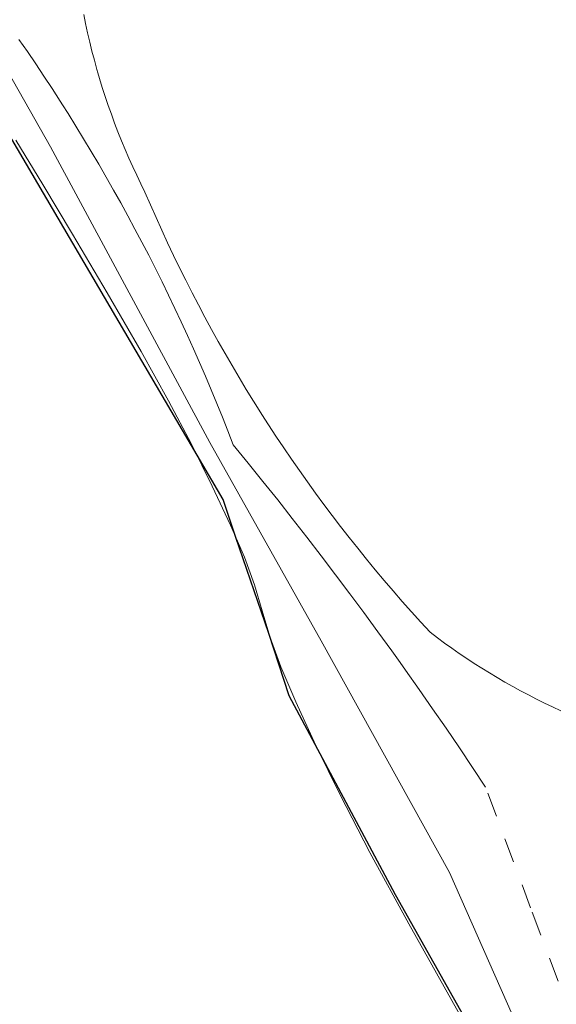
# Model space of a CAD drawing. Extents: x 39508475 to 39522402, y 3783947 to 3795549.
# Tile 191 of 256: x 39518582 to 39518604, y 3790618 to 3790658. Entities that reach past the tile are written whole.
import ezdxf

# ---------------------------------------------------------------- set-up
doc = ezdxf.new("R2010")
doc.units = 0
doc.linetypes.add('X0', pattern=[4, 3, -1])
doc.linetypes.add('X6', pattern=[2, 1, -1])
for name, color, linetype in [('DLSS', 4, 'CONTINUOUS'), ('JCDL_ZBM', 3, 'CONTINUOUS'), ('SXSS', 5, 'CONTINUOUS')]:
    doc.layers.add(name, color=color, linetype=linetype)
for name, color, linetype, lineweight in [('JCDL_SXM', 5, 'CONTINUOUS', 0), ('JCDL_ZBX', 3, 'CONTINUOUS', 0), ('JCDL_ZBX_F', 7, 'CONTINUOUS', 0)]:
    doc.layers.add(name, color=color, linetype=linetype, lineweight=lineweight)
doc.linetypes.add('10422', pattern='A,2,[150,AAA.SHX,S=1,R=0,X=0,Y=1],2,[177,AAA.SHX,S=1,R=0,X=0,Y=0.8],1e-09', length=4)
doc.linetypes.add('X49', pattern='A,0,[5,symbolt.shx,S=1,R=0,X=0,Y=0],-10', length=10)

msp = doc.modelspace()

# ---------------------------------------------------------------- linework, layer by layer
at = {"layer": 'DLSS', "color": 114, "linetype": 'X49', "lineweight": 0, "true_color": 0x009944}
msp.add_lwpolyline([(39518542.19866, 3790701.86935), (39518548.31842, 3790695.42232), (39518551.85284, 3790691.42974), (39518553.75096, 3790689.43345), (39518557.05629, 3790684.65544), (39518560.85252, 3790679.48472), (39518564.09239, 3790675.65577), (39518570.44126, 3790668.75056), (39518573.97568, 3790665.44523), (39518578.09917, 3790660.1436), (39518581.01178, 3790656.34739), (39518583.17171, 3790652.55116), (39518589.6842, 3790640.47523), (39518594.23311, 3790632.3919), (39518599.46929, 3790622.93405), (39518603.42915, 3790613.96712)], dxfattribs=at)
at = {"layer": 'DLSS', "color": 114, "linetype": 'X0', "lineweight": 0, "true_color": 0x009944}
msp.add_lwpolyline([(39518604.00972, 3790629.53505), (39518603.67676, 3790629.68854), (39518603.34592, 3790629.84653), (39518603.01726, 3790630.00899), (39518602.69082, 3790630.1759), (39518602.36669, 3790630.34722), (39518602.0449, 3790630.52292), (39518601.72553, 3790630.70297), (39518601.40864, 3790630.88735), (39518601.09427, 3790631.076), (39518600.78249, 3790631.2689), (39518600.47336, 3790631.46601), (39518600.16693, 3790631.66731), (39518599.86326, 3790631.87274), (39518599.56241, 3790632.08227), (39518599.26443, 3790632.29586), (39518598.96937, 3790632.51348), (39518598.67755, 3790632.73541), (39518598.29364, 3790633.1515), (39518597.91388, 3790633.57137), (39518597.53798, 3790633.99471), (39518597.16597, 3790634.42146), (39518596.79788, 3790634.85161), (39518596.43375, 3790635.2851), (39518596.07359, 3790635.72191), (39518595.71745, 3790636.162), (39518595.36535, 3790636.60532), (39518595.01733, 3790637.05186), (39518594.6734, 3790637.50155), (39518594.33361, 3790637.95438), (39518593.99797, 3790638.4103), (39518593.66652, 3790638.86927), (39518593.33929, 3790639.33126), (39518593.0163, 3790639.79622), (39518592.69757, 3790640.26411), (39518592.38314, 3790640.73491), (39518592.07304, 3790641.20856), (39518591.80648, 3790641.6242), (39518591.76728, 3790641.68503), (39518591.46589, 3790642.16428), (39518591.16891, 3790642.64627), (39518590.87635, 3790643.13096), (39518590.58823, 3790643.6183), (39518590.30459, 3790644.10826), (39518590.02545, 3790644.60079), (39518589.75082, 3790645.09586), (39518589.48074, 3790645.59343), (39518589.21522, 3790646.09344), (39518588.95429, 3790646.59586), (39518588.69797, 3790647.10065), (39518588.44628, 3790647.60776), (39518588.19924, 3790648.11716), (39518587.95687, 3790648.6288), (39518587.7192, 3790649.14263), (39518587.48624, 3790649.65862), (39518587.25801, 3790650.17672), (39518587.03493, 3790650.69705), (39518586.86266, 3790651.04143), (39518586.69554, 3790651.38834), (39518586.5332, 3790651.73752), (39518586.37568, 3790652.08889), (39518586.223, 3790652.44239), (39518586.07519, 3790652.79796), (39518585.93227, 3790653.15553), (39518585.79429, 3790653.51503), (39518585.66126, 3790653.87639), (39518585.53321, 3790654.23954), (39518585.41016, 3790654.60442), (39518585.29213, 3790654.97095), (39518585.17915, 3790655.33907), (39518585.11342, 3790655.56356), (39518585.07124, 3790655.70871), (39518584.96842, 3790656.0798), (39518584.87071, 3790656.45226), (39518584.77813, 3790656.82603), (39518584.69069, 3790657.20104), (39518584.60842, 3790657.57722), (39518584.53175, 3790657.95457)], dxfattribs=at)
at = {"layer": 'DLSS', "linetype": 'X6', "lineweight": 0}
msp.add_lwpolyline([(39518603.897, 3790618.50001), (39518602.77829, 3790621.48824), (39518600.94099, 3790626.417), (39518600.4072, 3790627.22082), (39518599.86841, 3790628.0213), (39518599.32501, 3790628.81866), (39518598.77702, 3790629.61288), (39518598.22447, 3790630.40393), (39518597.66738, 3790631.19178), (39518597.447, 3790631.50001), (39518597.10575, 3790631.97641), (39518596.53961, 3790632.75779), (39518595.96898, 3790633.5359), (39518595.39388, 3790634.31071), (39518594.81432, 3790635.08219), (39518594.23033, 3790635.85032), (39518593.64193, 3790636.61507), (39518593.04913, 3790637.37642), (39518592.45195, 3790638.13434), (39518591.85041, 3790638.88881), (39518591.24454, 3790639.6398), (39518590.634, 3790640.387), (39518590.41634, 3790640.95168), (39518590.1939, 3790641.5145), (39518589.96706, 3790642.07556), (39518589.73583, 3790642.63482), (39518589.50023, 3790643.19226), (39518589.26026, 3790643.74783), (39518589.01595, 3790644.3015), (39518588.7673, 3790644.85324), (39518588.51435, 3790645.40302), (39518588.25709, 3790645.9508), (39518587.99555, 3790646.49654), (39518587.72974, 3790647.04022), (39518587.45967, 3790647.58181), (39518587.18538, 3790648.12125), (39518586.90686, 3790648.65854), (39518586.62415, 3790649.19362), (39518586.33725, 3790649.72647), (39518586.04618, 3790650.25706), (39518585.75097, 3790650.78535), (39518585.45162, 3790651.31131), (39518585.14817, 3790651.83491), (39518584.84062, 3790652.35612), (39518584.52899, 3790652.8749), (39518584.21331, 3790653.39122), (39518583.8936, 3790653.90506), (39518583.669, 3790654.26), (39518583.56987, 3790654.41637), (39518583.24214, 3790654.92513), (39518582.91044, 3790655.43131), (39518582.57478, 3790655.93487), (39518582.23518, 3790656.43579), (39518581.89168, 3790656.93403)], dxfattribs=at)
at = {"layer": 'DLSS', "linetype": 'Continuous', "lineweight": 0}
msp.add_lwpolyline([(39518581.76057, 3790652.81765), (39518582.86934, 3790651.00912), (39518584.07979, 3790648.98485), (39518585.48878, 3790646.58635), (39518586.8736, 3790644.19277), (39518587.99333, 3790642.18698), (39518588.93087, 3790640.41332), (39518589.781, 3790638.701), (39518590.5316, 3790637.11191), (39518591.09532, 3790635.80108), (39518591.50952, 3790634.66881), (39518591.8213, 3790633.60378), (39518592.13973, 3790632.52135), (39518592.5789, 3790631.32375), (39518593.18973, 3790629.88962), (39518594.01199, 3790628.11299), (39518594.99636, 3790626.09465), (39518596.216, 3790623.75269), (39518597.8042, 3790620.8417), (39518599.87021, 3790617.15337)], dxfattribs=at)
at = {"layer": 'JCDL_SXM', "linetype": 'Continuous', "lineweight": 0}
msp.add_lwpolyline([(39518581.76057, 3790652.81765), (39518582.86934, 3790651.00912), (39518584.07979, 3790648.98485), (39518585.48878, 3790646.58635), (39518586.8736, 3790644.19277), (39518587.99333, 3790642.18698), (39518588.93087, 3790640.41332), (39518589.781, 3790638.701), (39518590.5316, 3790637.11191), (39518591.09532, 3790635.80108), (39518591.50952, 3790634.66881), (39518591.8213, 3790633.60378), (39518592.13973, 3790632.52135), (39518592.5789, 3790631.32375), (39518593.18973, 3790629.88962), (39518594.01199, 3790628.11299), (39518594.99636, 3790626.09465), (39518596.216, 3790623.75269), (39518597.8042, 3790620.8417), (39518599.87021, 3790617.15337)], dxfattribs=at)
at = {"layer": 'JCDL_ZBM', "linetype": 'Continuous', "lineweight": 0}
msp.add_lwpolyline([(39518604.00972, 3790629.53505), (39518603.67676, 3790629.68854), (39518603.34592, 3790629.84653), (39518603.01726, 3790630.00899), (39518602.69082, 3790630.1759), (39518602.36669, 3790630.34722), (39518602.0449, 3790630.52292), (39518601.72553, 3790630.70297), (39518601.40864, 3790630.88735), (39518601.09427, 3790631.076), (39518600.78249, 3790631.2689), (39518600.47336, 3790631.46601), (39518600.16693, 3790631.66731), (39518599.86326, 3790631.87274), (39518599.56241, 3790632.08227), (39518599.26443, 3790632.29586), (39518598.96937, 3790632.51348), (39518598.67755, 3790632.73541), (39518598.29364, 3790633.1515), (39518597.91388, 3790633.57137), (39518597.53798, 3790633.99471), (39518597.16597, 3790634.42146), (39518596.79788, 3790634.85161), (39518596.43375, 3790635.2851), (39518596.07359, 3790635.72191), (39518595.71745, 3790636.162), (39518595.36535, 3790636.60532), (39518595.01733, 3790637.05186), (39518594.6734, 3790637.50155), (39518594.33361, 3790637.95438), (39518593.99797, 3790638.4103), (39518593.66652, 3790638.86927), (39518593.33929, 3790639.33126), (39518593.0163, 3790639.79622), (39518592.69757, 3790640.26411), (39518592.38314, 3790640.73491), (39518592.07304, 3790641.20856), (39518591.80648, 3790641.6242), (39518591.76728, 3790641.68503), (39518591.46589, 3790642.16428), (39518591.16891, 3790642.64627), (39518590.87635, 3790643.13096), (39518590.58823, 3790643.6183), (39518590.30459, 3790644.10826), (39518590.02545, 3790644.60079), (39518589.75082, 3790645.09586), (39518589.48074, 3790645.59343), (39518589.21522, 3790646.09344), (39518588.95429, 3790646.59586), (39518588.69797, 3790647.10065), (39518588.44628, 3790647.60776), (39518588.19924, 3790648.11716), (39518587.95687, 3790648.6288), (39518587.7192, 3790649.14263), (39518587.48624, 3790649.65862), (39518587.25801, 3790650.17672), (39518587.03493, 3790650.69705), (39518586.86266, 3790651.04143), (39518586.69554, 3790651.38834), (39518586.5332, 3790651.73752), (39518586.37568, 3790652.08889), (39518586.223, 3790652.44239), (39518586.07519, 3790652.79796), (39518585.93227, 3790653.15553), (39518585.79429, 3790653.51503), (39518585.66126, 3790653.87639), (39518585.53321, 3790654.23954), (39518585.41016, 3790654.60442), (39518585.29213, 3790654.97095), (39518585.17915, 3790655.33907), (39518585.11342, 3790655.56356), (39518585.07124, 3790655.70871), (39518584.96842, 3790656.0798), (39518584.87071, 3790656.45226), (39518584.77813, 3790656.82603), (39518584.69069, 3790657.20104), (39518584.60842, 3790657.57722), (39518584.53175, 3790657.95457)], dxfattribs=at)
at = {"layer": 'JCDL_ZBX', "color": 114, "linetype": 'X49', "lineweight": 0, "true_color": 0x009944}
msp.add_lwpolyline([(39518542.19866, 3790701.86935), (39518548.31842, 3790695.42232), (39518551.85284, 3790691.42974), (39518553.75096, 3790689.43345), (39518557.05629, 3790684.65544), (39518560.85252, 3790679.48472), (39518564.09239, 3790675.65577), (39518570.44126, 3790668.75056), (39518573.97568, 3790665.44523), (39518578.09917, 3790660.1436), (39518581.01178, 3790656.34739), (39518583.17171, 3790652.55116), (39518589.6842, 3790640.47523), (39518594.23311, 3790632.3919), (39518599.46929, 3790622.93405), (39518603.42915, 3790613.96712)], dxfattribs=at)
at = {"layer": 'JCDL_ZBX_F', "color": 114, "linetype": 'X0', "lineweight": 0, "true_color": 0x009944}
msp.add_lwpolyline([(39518604.00972, 3790629.53505), (39518603.67676, 3790629.68854), (39518603.34592, 3790629.84653), (39518603.01726, 3790630.00899), (39518602.69082, 3790630.1759), (39518602.36669, 3790630.34722), (39518602.0449, 3790630.52292), (39518601.72553, 3790630.70297), (39518601.40864, 3790630.88735), (39518601.09427, 3790631.076), (39518600.78249, 3790631.2689), (39518600.47336, 3790631.46601), (39518600.16693, 3790631.66731), (39518599.86326, 3790631.87274), (39518599.56241, 3790632.08227), (39518599.26443, 3790632.29586), (39518598.96937, 3790632.51348), (39518598.67755, 3790632.73541), (39518598.29364, 3790633.1515), (39518597.91388, 3790633.57137), (39518597.53798, 3790633.99471), (39518597.16597, 3790634.42146), (39518596.79788, 3790634.85161), (39518596.43375, 3790635.2851), (39518596.07359, 3790635.72191), (39518595.71745, 3790636.162), (39518595.36535, 3790636.60532), (39518595.01733, 3790637.05186), (39518594.6734, 3790637.50155), (39518594.33361, 3790637.95438), (39518593.99797, 3790638.4103), (39518593.66652, 3790638.86927), (39518593.33929, 3790639.33126), (39518593.0163, 3790639.79622), (39518592.69757, 3790640.26411), (39518592.38314, 3790640.73491), (39518592.07304, 3790641.20856), (39518591.80648, 3790641.6242), (39518591.76728, 3790641.68503), (39518591.46589, 3790642.16428), (39518591.16891, 3790642.64627), (39518590.87635, 3790643.13096), (39518590.58823, 3790643.6183), (39518590.30459, 3790644.10826), (39518590.02545, 3790644.60079), (39518589.75082, 3790645.09586), (39518589.48074, 3790645.59343), (39518589.21522, 3790646.09344), (39518588.95429, 3790646.59586), (39518588.69797, 3790647.10065), (39518588.44628, 3790647.60776), (39518588.19924, 3790648.11716), (39518587.95687, 3790648.6288), (39518587.7192, 3790649.14263), (39518587.48624, 3790649.65862), (39518587.25801, 3790650.17672), (39518587.03493, 3790650.69705), (39518586.86266, 3790651.04143), (39518586.69554, 3790651.38834), (39518586.5332, 3790651.73752), (39518586.37568, 3790652.08889), (39518586.223, 3790652.44239), (39518586.07519, 3790652.79796), (39518585.93227, 3790653.15553), (39518585.79429, 3790653.51503), (39518585.66126, 3790653.87639), (39518585.53321, 3790654.23954), (39518585.41016, 3790654.60442), (39518585.29213, 3790654.97095), (39518585.17915, 3790655.33907), (39518585.11342, 3790655.56356), (39518585.07124, 3790655.70871), (39518584.96842, 3790656.0798), (39518584.87071, 3790656.45226), (39518584.77813, 3790656.82603), (39518584.69069, 3790657.20104), (39518584.60842, 3790657.57722), (39518584.53175, 3790657.95457)], dxfattribs=at)
at = {"layer": 'SXSS', "linetype": '10422', "flags": 128}
msp.add_lwpolyline([(39518659.46696, 3790552.13718), (39518651.56364, 3790557.95131), (39518642.61869, 3790563.77802), (39518637.67883, 3790566.73448), (39518630.31487, 3790572.56096), (39518627.31934, 3790576.0825), (39518624.3218, 3790580.46626), (39518621.29024, 3790584.42189), (39518615.50448, 3790591.0519), (39518609.80719, 3790599.07036), (39518605.26108, 3790607.50287), (39518602.00352, 3790613.60646), (39518597.26589, 3790622.01495), (39518592.91569, 3790630.14762), (39518592.08846, 3790632.6798), (39518590.7442, 3790636.60725), (39518590.22201, 3790638.15257), (39518581.60607, 3790652.86094), (39518573.5086, 3790663.4913), (39518570.98926, 3790667.47829), (39518568.67987, 3790669.47179), (39518565.63567, 3790673.14402), (39518559.11481, 3790680.50255), (39518549.64789, 3790692.69819), (39518538.63672, 3790703.94473), (39518525.23001, 3790716.83732), (39518515.81012, 3790726.17222), (39518511.05646, 3790735.3445), (39518504.22202, 3790744.17686), (39518493.46959, 3790753.67602), (39518489.13824, 3790757.67223), (39518486.80597, 3790758.75454), (39518485.14007, 3790758.75454), (39518480.53918, 3790755.98065)], dxfattribs=at)

doc.saveas('drawing.dxf')
